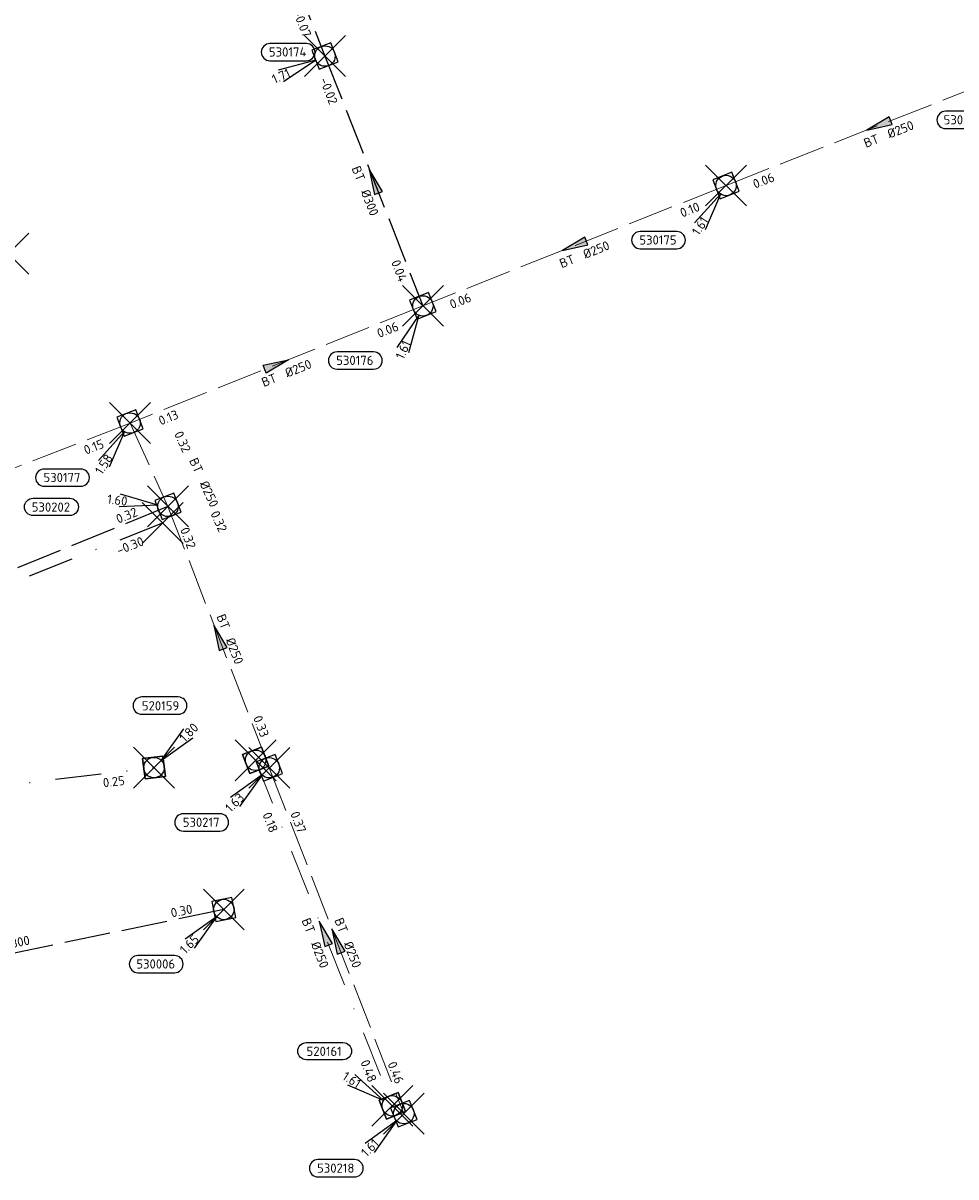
# Model space of a CAD drawing. Header units: metres. Extents: x 153343 to 157271, y 461673 to 467005.
# Tile 65 of 191: x 154874 to 155011, y 464406 to 464575. Entities that reach past the tile are written whole.
import ezdxf
from ezdxf.enums import TextEntityAlignment as Align

# ---------------------------------------------------------------- set-up
doc = ezdxf.new("R2010")
doc.units = ezdxf.units.M
doc.header["$LTSCALE"] = 0.75
doc.header["$PDMODE"] = 3
doc.header["$PDSIZE"] = 3
doc.linetypes.add('RI-HWA_BETON', pattern=[11.4, 9, -2.4])
doc.linetypes.add('RI-VWA_BETON', pattern=[19, 9, -5, 0, -5])
doc.layers.get('0').update_dxf_attribs({"lineweight": 25})
doc.layers.get('defpoints').update_dxf_attribs({"lineweight": 25})
for name, color, linetype in [('B-OI-RI-HWA_PUTNUMMER-S @ 0.75', 151, 'Continuous'), ('B-OI-RI-HWA_TRANSPORTLEIDING_BETON_300-G', 151, 'RI-HWA_BETON'), ('B-OI-RI-VWA_PUTNUMMER-S @ 0.75', 33, 'Continuous'), ('B-OI-RI-VWA_TRANSPORTLEIDING_BETON_300-G', 33, 'RI-VWA_BETON')]:
    doc.layers.add(name, color=color, linetype=linetype)
for name, color, linetype, lineweight in [('B-OI-RI-HWA_RIOOLPUT_INSPECTIEPUT-S', 151, 'Continuous', 25), ('B-OI-RI-HWA_STROOMRICHTING-S @ 0.75', 151, 'Continuous', 25), ('B-OI-RI-HWA_TRANSPORTLEIDING_BETON_250-G', 151, 'RI-HWA_BETON', 18), ('B-OI-RI-VWA_RIOOLPUT_INSPECTIEPUT_BETON-S', 33, 'Continuous', 25), ('B-OI-RI-VWA_STROOMRICHTING-S @ 0.75', 33, 'Continuous', 25), ('B-OI-RI-VWA_TRANSPORTLEIDING_BETON_250-G', 33, 'RI-VWA_BETON', 18)]:
    doc.layers.add(name, color=color, linetype=linetype, lineweight=lineweight)
doc.layers.add('inspectieput', color=7, linetype='Continuous', plot=False)
doc.styles.add('NLCS-ISO', font='isocpeur.ttf')

# ---------------------------------------------------------------- blocks, each defined once
blk = doc.blocks.new('*U1511')
at = {"ltscale": 0.1}
blk.add_hatch(color=256, dxfattribs=at).paths.add_polyline_path([(-2.5, 0), (2.5, -0.83), (2.5, 0.83)])
at = {"ltscale": 0.1, "flags": 128}
blk.add_lwpolyline([(-2.5, 0), (2.5, -0.83), (2.5, 0.83)], close=True, dxfattribs=at)
at = {"ltscale": 0.1, "style": 'NLCS-ISO'}
for tag, p in [('BOBL', (-22.22, 0)), ('MAT', (-1, 0.5))]:
    blk.add_attdef(tag, text='', height=1.8, dxfattribs=at).set_placement(p, align=Align.BOTTOM_RIGHT)
for tag, p in [('DIA', (1, 0.5)), ('BOBR', (26.05, -0.01))]:
    blk.add_attdef(tag, text='', height=1.8, dxfattribs=at).set_placement(p, align=Align.BOTTOM_LEFT)
at = {"layer": 'defpoints', "ltscale": 0.1, "style": 'NLCS-ISO', "flags": 1}
blk.add_attdef('JVA', text='', height=1.8, dxfattribs=at).set_placement((0, -1), align=Align.TOP_CENTER)
blk = doc.blocks.new('*U1491')
at = {"ltscale": 0.1}
blk.add_hatch(color=256, dxfattribs=at).paths.add_polyline_path([(-2.5, 0), (2.5, -0.83), (2.5, 0.83)])
at = {"ltscale": 0.1, "flags": 128}
blk.add_lwpolyline([(-2.5, 0), (2.5, -0.83), (2.5, 0.83)], close=True, dxfattribs=at)
at = {"ltscale": 0.1, "style": 'NLCS-ISO'}
for tag, p in [('BOBL', (-18.11, 0)), ('MAT', (-1, 0.5))]:
    blk.add_attdef(tag, text='', height=1.8, dxfattribs=at).set_placement(p, align=Align.BOTTOM_RIGHT)
for tag, p in [('DIA', (1, 0.5)), ('BOBR', (17.16, 0))]:
    blk.add_attdef(tag, text='', height=1.8, dxfattribs=at).set_placement(p, align=Align.BOTTOM_LEFT)
at = {"layer": 'defpoints', "ltscale": 0.1, "style": 'NLCS-ISO', "flags": 1}
blk.add_attdef('JVA', text='', height=1.8, dxfattribs=at).set_placement((0, -1), align=Align.TOP_CENTER)
blk = doc.blocks.new('*U1482')
at = {"ltscale": 0.1}
blk.add_hatch(color=256, dxfattribs=at).paths.add_polyline_path([(-2.5, 0), (2.5, -0.83), (2.5, 0.83)])
at = {"ltscale": 0.1, "flags": 128}
blk.add_lwpolyline([(-2.5, 0), (2.5, -0.83), (2.5, 0.83)], close=True, dxfattribs=at)
at = {"ltscale": 0.1, "style": 'NLCS-ISO'}
for tag, p in [('BOBL', (-36.2, 0)), ('MAT', (-1, 0.5))]:
    blk.add_attdef(tag, text='', height=1.8, dxfattribs=at).set_placement(p, align=Align.BOTTOM_RIGHT)
for tag, p in [('DIA', (1, 0.5)), ('BOBR', (35.26, -0.02))]:
    blk.add_attdef(tag, text='', height=1.8, dxfattribs=at).set_placement(p, align=Align.BOTTOM_LEFT)
at = {"layer": 'defpoints', "ltscale": 0.1, "style": 'NLCS-ISO', "flags": 1}
blk.add_attdef('JVA', text='', height=1.8, dxfattribs=at).set_placement((0, -1), align=Align.TOP_CENTER)
blk = doc.blocks.new('*U1459')
at = {"ltscale": 0.1}
blk.add_hatch(color=256, dxfattribs=at).paths.add_polyline_path([(2.5, 0), (-2.5, -0.83), (-2.5, 0.83)])
at = {"ltscale": 0.1, "flags": 128}
blk.add_lwpolyline([(2.5, 0), (-2.5, -0.83), (-2.5, 0.83)], close=True, dxfattribs=at)
at = {"ltscale": 0.1, "style": 'NLCS-ISO'}
for tag, p in [('BOBL', (-26.32, -3.24)), ('MAT', (-1, -3.74))]:
    blk.add_attdef(tag, text='', height=1.8, dxfattribs=at).set_placement(p, align=Align.BOTTOM_RIGHT)
for tag, p in [('DIA', (1, -3.74)), ('BOBR', (25.37, -3.23))]:
    blk.add_attdef(tag, text='', height=1.8, dxfattribs=at).set_placement(p, align=Align.BOTTOM_LEFT)
at = {"layer": 'defpoints', "ltscale": 0.1, "style": 'NLCS-ISO', "flags": 1}
blk.add_attdef('JVA', text='', height=1.8, dxfattribs=at).set_placement((0, -1), align=Align.TOP_CENTER)
blk = doc.blocks.new('*U35')
at = {"ltscale": 0.1, "style": 'NLCS-ISO'}
for tag, p in [('BOBL', (-5.66, 0)), ('MAT', (-1, 0.5))]:
    blk.add_attdef(tag, text='', height=1.8, dxfattribs=at).set_placement(p, align=Align.BOTTOM_RIGHT)
for tag, p in [('DIA', (1, 0.5)), ('BOBR', (7.22, 0))]:
    blk.add_attdef(tag, text='', height=1.8, dxfattribs=at).set_placement(p, align=Align.BOTTOM_LEFT)
at = {"layer": 'defpoints', "ltscale": 0.1, "style": 'NLCS-ISO', "flags": 1}
blk.add_attdef('JVA', text='', height=1.8, dxfattribs=at).set_placement((0, -1), align=Align.TOP_CENTER)
blk = doc.blocks.new('*U1462')
at = {"ltscale": 0.1}
blk.add_hatch(color=256, dxfattribs=at).paths.add_polyline_path([(2.5, 0), (-2.5, -0.83), (-2.5, 0.83)])
at = {"ltscale": 0.1, "flags": 128}
blk.add_lwpolyline([(2.5, 0), (-2.5, -0.83), (-2.5, 0.83)], close=True, dxfattribs=at)
at = {"ltscale": 0.1, "style": 'NLCS-ISO'}
for tag, p in [('BOBL', (-21.54, -3.24)), ('MAT', (-1, -3.74))]:
    blk.add_attdef(tag, text='', height=1.8, dxfattribs=at).set_placement(p, align=Align.BOTTOM_RIGHT)
for tag, p in [('DIA', (1, -3.74)), ('BOBR', (20.59, -3.23))]:
    blk.add_attdef(tag, text='', height=1.8, dxfattribs=at).set_placement(p, align=Align.BOTTOM_LEFT)
at = {"layer": 'defpoints', "ltscale": 0.1, "style": 'NLCS-ISO', "flags": 1}
blk.add_attdef('JVA', text='', height=1.8, dxfattribs=at).set_placement((0, -1), align=Align.TOP_CENTER)
blk = doc.blocks.new('*U1460')
at = {"ltscale": 0.1}
blk.add_hatch(color=256, dxfattribs=at).paths.add_polyline_path([(-2.5, 0), (2.5, -0.83), (2.5, 0.83)])
at = {"ltscale": 0.1, "flags": 128}
blk.add_lwpolyline([(-2.5, 0), (2.5, -0.83), (2.5, 0.83)], close=True, dxfattribs=at)
at = {"ltscale": 0.1, "style": 'NLCS-ISO'}
for tag, p in [('BOBL', (-22.78, -3.24)), ('MAT', (-1, -3.74))]:
    blk.add_attdef(tag, text='', height=1.8, dxfattribs=at).set_placement(p, align=Align.BOTTOM_RIGHT)
for tag, p in [('DIA', (1, -3.74)), ('BOBR', (21.84, -3.23))]:
    blk.add_attdef(tag, text='', height=1.8, dxfattribs=at).set_placement(p, align=Align.BOTTOM_LEFT)
at = {"layer": 'defpoints', "ltscale": 0.1, "style": 'NLCS-ISO', "flags": 1}
blk.add_attdef('JVA', text='', height=1.8, dxfattribs=at).set_placement((0, -1), align=Align.TOP_CENTER)
blk = doc.blocks.new('*U1461')
at = {"ltscale": 0.1}
blk.add_hatch(color=256, dxfattribs=at).paths.add_polyline_path([(-2.5, 0), (2.5, -0.83), (2.5, 0.83)])
at = {"ltscale": 0.1, "flags": 128}
blk.add_lwpolyline([(-2.5, 0), (2.5, -0.83), (2.5, 0.83)], close=True, dxfattribs=at)
at = {"ltscale": 0.1, "style": 'NLCS-ISO'}
for tag, p in [('BOBL', (-22.59, -3.24)), ('MAT', (-1, -3.74))]:
    blk.add_attdef(tag, text='', height=1.8, dxfattribs=at).set_placement(p, align=Align.BOTTOM_RIGHT)
for tag, p in [('DIA', (1, -3.74)), ('BOBR', (21.64, -3.23))]:
    blk.add_attdef(tag, text='', height=1.8, dxfattribs=at).set_placement(p, align=Align.BOTTOM_LEFT)
at = {"layer": 'defpoints', "ltscale": 0.1, "style": 'NLCS-ISO', "flags": 1}
blk.add_attdef('JVA', text='', height=1.8, dxfattribs=at).set_placement((0, -1), align=Align.TOP_CENTER)
blk = doc.blocks.new('*U1456')
at = {"ltscale": 0.1}
blk.add_hatch(color=256, dxfattribs=at).paths.add_polyline_path([(-2.5, 0), (2.5, -0.83), (2.5, 0.83)])
at = {"ltscale": 0.1, "flags": 128}
blk.add_lwpolyline([(-2.5, 0), (2.5, -0.83), (2.5, 0.83)], close=True, dxfattribs=at)
at = {"ltscale": 0.1, "style": 'NLCS-ISO'}
for tag, p in [('BOBL', (-16.93, -3.24)), ('MAT', (-1, -3.74))]:
    blk.add_attdef(tag, text='', height=1.8, dxfattribs=at).set_placement(p, align=Align.BOTTOM_RIGHT)
for tag, p in [('DIA', (1, -3.74)), ('BOBR', (15.99, -3.24))]:
    blk.add_attdef(tag, text='', height=1.8, dxfattribs=at).set_placement(p, align=Align.BOTTOM_LEFT)
at = {"layer": 'defpoints', "ltscale": 0.1, "style": 'NLCS-ISO', "flags": 1}
blk.add_attdef('JVA', text='', height=1.8, dxfattribs=at).set_placement((0, -1), align=Align.TOP_CENTER)
blk = doc.blocks.new('*U1457')
at = {"ltscale": 0.1}
blk.add_hatch(color=256, dxfattribs=at).paths.add_polyline_path([(-2.5, 0), (2.5, -0.83), (2.5, 0.83)])
at = {"ltscale": 0.1, "flags": 128}
blk.add_lwpolyline([(-2.5, 0), (2.5, -0.83), (2.5, 0.83)], close=True, dxfattribs=at)
at = {"ltscale": 0.1, "style": 'NLCS-ISO'}
for tag, p in [('BOBL', (-16.09, -3.24)), ('MAT', (-1, -3.74))]:
    blk.add_attdef(tag, text='', height=1.8, dxfattribs=at).set_placement(p, align=Align.BOTTOM_RIGHT)
for tag, p in [('DIA', (1, -3.74)), ('BOBR', (15.14, -3.24))]:
    blk.add_attdef(tag, text='', height=1.8, dxfattribs=at).set_placement(p, align=Align.BOTTOM_LEFT)
at = {"layer": 'defpoints', "ltscale": 0.1, "style": 'NLCS-ISO', "flags": 1}
blk.add_attdef('JVA', text='', height=1.8, dxfattribs=at).set_placement((0, -1), align=Align.TOP_CENTER)
blk = doc.blocks.new('*U1351')
at = {"ltscale": 0.1}
blk.add_hatch(color=256, dxfattribs=at).paths.add_polyline_path([(-2.5, 0), (2.5, -0.83), (2.5, 0.83)])
at = {"ltscale": 0.1, "flags": 128}
blk.add_lwpolyline([(-2.5, 0), (2.5, -0.83), (2.5, 0.83)], close=True, dxfattribs=at)
at = {"ltscale": 0.1, "style": 'NLCS-ISO'}
for tag, p in [('BOBL', (-35.39, 0)), ('MAT', (-1, 0.5))]:
    blk.add_attdef(tag, text='', height=1.8, dxfattribs=at).set_placement(p, align=Align.BOTTOM_RIGHT)
for tag, p in [('DIA', (1, 0.5)), ('BOBR', (34.44, -0.02))]:
    blk.add_attdef(tag, text='', height=1.8, dxfattribs=at).set_placement(p, align=Align.BOTTOM_LEFT)
at = {"layer": 'defpoints', "ltscale": 0.1, "style": 'NLCS-ISO', "flags": 1}
blk.add_attdef('JVA', text='', height=1.8, dxfattribs=at).set_placement((0, -1), align=Align.TOP_CENTER)
blk = doc.blocks.new('*U1288')
at = {"ltscale": 0.1}
blk.add_hatch(color=256, dxfattribs=at).paths.add_polyline_path([(-2.5, 0), (2.5, -0.83), (2.5, 0.83)])
at = {"ltscale": 0.1, "flags": 128}
blk.add_lwpolyline([(-2.5, 0), (2.5, -0.83), (2.5, 0.83)], close=True, dxfattribs=at)
at = {"ltscale": 0.1, "style": 'NLCS-ISO'}
for tag, p in [('BOBL', (-22.01, -3.24)), ('MAT', (-1, -3.74))]:
    blk.add_attdef(tag, text='', height=1.8, dxfattribs=at).set_placement(p, align=Align.BOTTOM_RIGHT)
for tag, p in [('DIA', (1, -3.74)), ('BOBR', (26.09, -3.23))]:
    blk.add_attdef(tag, text='', height=1.8, dxfattribs=at).set_placement(p, align=Align.BOTTOM_LEFT)
at = {"layer": 'defpoints', "ltscale": 0.1, "style": 'NLCS-ISO', "flags": 1}
blk.add_attdef('JVA', text='', height=1.8, dxfattribs=at).set_placement((0, -1), align=Align.TOP_CENTER)
blk = doc.blocks.new('*U1289')
at = {"ltscale": 0.1}
blk.add_hatch(color=256, dxfattribs=at).paths.add_polyline_path([(-2.5, 0), (2.5, -0.83), (2.5, 0.83)])
at = {"ltscale": 0.1, "flags": 128}
blk.add_lwpolyline([(-2.5, 0), (2.5, -0.83), (2.5, 0.83)], close=True, dxfattribs=at)
at = {"ltscale": 0.1, "style": 'NLCS-ISO'}
for tag, p in [('BOBL', (-29.08, -3.24)), ('MAT', (-1, -3.74))]:
    blk.add_attdef(tag, text='', height=1.8, dxfattribs=at).set_placement(p, align=Align.BOTTOM_RIGHT)
for tag, p in [('DIA', (1, -3.74)), ('BOBR', (28.13, -3.23))]:
    blk.add_attdef(tag, text='', height=1.8, dxfattribs=at).set_placement(p, align=Align.BOTTOM_LEFT)
at = {"layer": 'defpoints', "ltscale": 0.1, "style": 'NLCS-ISO', "flags": 1}
blk.add_attdef('JVA', text='', height=1.8, dxfattribs=at).set_placement((0, -1), align=Align.TOP_CENTER)
blk = doc.blocks.new('*U1285')
at = {"ltscale": 0.1}
blk.add_hatch(color=256, dxfattribs=at).paths.add_polyline_path([(2.5, 0), (-2.5, -0.83), (-2.5, 0.83)])
at = {"ltscale": 0.1, "flags": 128}
blk.add_lwpolyline([(2.5, 0), (-2.5, -0.83), (-2.5, 0.83)], close=True, dxfattribs=at)
at = {"ltscale": 0.1, "style": 'NLCS-ISO'}
for tag, p in [('BOBL', (-34.22, -3.24)), ('MAT', (-1, -3.74))]:
    blk.add_attdef(tag, text='', height=1.8, dxfattribs=at).set_placement(p, align=Align.BOTTOM_RIGHT)
for tag, p in [('DIA', (1, -3.74)), ('BOBR', (33.28, -3.22))]:
    blk.add_attdef(tag, text='', height=1.8, dxfattribs=at).set_placement(p, align=Align.BOTTOM_LEFT)
at = {"layer": 'defpoints', "ltscale": 0.1, "style": 'NLCS-ISO', "flags": 1}
blk.add_attdef('JVA', text='', height=1.8, dxfattribs=at).set_placement((0, -1), align=Align.TOP_CENTER)
blk = doc.blocks.new('B-SRI-PUT_HWA-SO')
at = {"lineweight": -3, "flags": 128}
blk.add_lwpolyline([(-2, -2), (2, -2), (2, 2), (-2, 2)], close=True, dxfattribs=at)
at = {"lineweight": -3}
blk.add_circle((0, 0), 2, dxfattribs=at)
blk = doc.blocks.new('*U241')
for q in [(-7.6, -5.83), (-5.83, -7.6)]:
    blk.add_line((-1.41, -1.41), q)
blk.add_lwpolyline([(-16.81, -12.39), (-9.65, -12.39, 1), (-9.65, -9.01), (-16.81, -9.01, 1)], format="xyb", close=True)
at = {"ltscale": 0.1, "style": 'NLCS-ISO'}
blk.add_attdef('PUTHGT', text='', height=1.8, rotation=45, dxfattribs=at).set_placement((-8.44, -8.48), align=Align.MIDDLE_LEFT)
blk.add_attdef('PUTNR', text='', height=1.8, dxfattribs=at).set_placement((-13.33, -8.87), align=Align.MIDDLE_CENTER)
blk = doc.blocks.new('*U811')
for q in [(-9.28, 2.37), (-9.58, -0.11)]:
    blk.add_line((-1.99, 0.24), q)
blk.add_lwpolyline([(-26.4, 1.59), (-19.24, 1.59, -1), (-19.24, -1.8), (-26.4, -1.8, -1)], format="xyb", close=True)
at = {"ltscale": 0.1, "style": 'NLCS-ISO'}
blk.add_attdef('PUTHGT', text='', height=1.8, rotation=353.1588, dxfattribs=at).set_placement((-11.88, 1.45), align=Align.MIDDLE_LEFT)
blk.add_attdef('PUTNR', text='', height=1.8, dxfattribs=at).set_placement((-22.92, -0.14), align=Align.MIDDLE_CENTER)
blk = doc.blocks.new('*U812')
for q in [(-6.18, -7.32), (-4.08, -8.67)]:
    blk.add_line((-1.08, -1.68), q)
blk.add_lwpolyline([(-16.81, -12.39), (-9.65, -12.39, 1), (-9.65, -9.01), (-16.81, -9.01, 1)], format="xyb", close=True)
at = {"ltscale": 0.1, "style": 'NLCS-ISO'}
blk.add_attdef('PUTHGT', text='', height=1.8, rotation=57.3344, dxfattribs=at).set_placement((-6.44, -10.09), align=Align.MIDDLE_LEFT)
blk.add_attdef('PUTNR', text='', height=1.8, dxfattribs=at).set_placement((-13.33, -8.87), align=Align.MIDDLE_CENTER)
blk = doc.blocks.new('*U813')
for q in [(-4.78, -8.3), (-2.47, -9.26)]:
    blk.add_line((-0.76, -1.85), q)
blk.add_lwpolyline([(-16.81, -12.39), (-9.65, -12.39, 1), (-9.65, -9.01), (-16.81, -9.01, 1)], format="xyb", close=True)
at = {"ltscale": 0.1, "style": 'NLCS-ISO'}
blk.add_attdef('PUTHGT', text='', height=1.8, rotation=67.558, dxfattribs=at).set_placement((-4.54, -11.07), align=Align.MIDDLE_LEFT)
blk.add_attdef('PUTNR', text='', height=1.8, dxfattribs=at).set_placement((-13.33, -8.87), align=Align.MIDDLE_CENTER)
blk = doc.blocks.new('*U799')
for q in [(-6.2, -7.3), (-4.1, -8.66)]:
    blk.add_line((-1.09, -1.68), q)
blk.add_lwpolyline([(-16.81, -12.39), (-9.65, -12.39, 1), (-9.65, -9.01), (-16.81, -9.01, 1)], format="xyb", close=True)
at = {"ltscale": 0.1, "style": 'NLCS-ISO'}
blk.add_attdef('PUTHGT', text='', height=1.8, rotation=57.1388, dxfattribs=at).set_placement((-6.47, -10.07), align=Align.MIDDLE_LEFT)
blk.add_attdef('PUTNR', text='', height=1.8, dxfattribs=at).set_placement((-13.33, -8.87), align=Align.MIDDLE_CENTER)
blk = doc.blocks.new('*U800')
for q in [(-5.08, -8.13), (-2.8, -9.16)]:
    blk.add_line((-0.83, -1.82), q)
blk.add_lwpolyline([(-16.81, -12.39), (-9.65, -12.39, 1), (-9.65, -9.01), (-16.81, -9.01, 1)], format="xyb", close=True)
at = {"ltscale": 0.1, "style": 'NLCS-ISO'}
blk.add_attdef('PUTHGT', text='', height=1.8, rotation=65.4996, dxfattribs=at).set_placement((-4.94, -10.9), align=Align.MIDDLE_LEFT)
blk.add_attdef('PUTNR', text='', height=1.8, dxfattribs=at).set_placement((-13.33, -8.87), align=Align.MIDDLE_CENTER)
blk = doc.blocks.new('*U801')
for q in [(-9.17, -2.77), (-8.15, -5.05)]:
    blk.add_line((-1.82, -0.82), q)
blk.add_lwpolyline([(-10.79, -0.93), (-3.63, -0.93, 1), (-3.63, 2.45), (-10.79, 2.45, 1)], format="xyb", close=True)
at = {"ltscale": 0.1, "style": 'NLCS-ISO'}
blk.add_attdef('PUTNR', text='', height=1.8, dxfattribs=at).set_placement((-7.31, 2.59), align=Align.MIDDLE_CENTER)
blk.add_attdef('PUTHGT', text='', height=1.8, rotation=24.2782, dxfattribs=at).set_placement((-10.9, -4.95), align=Align.MIDDLE_LEFT)
blk = doc.blocks.new('*U688')
for q in [(-7.34, 6.16), (-8.68, 4.05)]:
    blk.add_line((-1.69, 1.07), q)
blk.add_lwpolyline([(-16.81, 12.39), (-9.65, 12.39, -1), (-9.65, 9.01), (-16.81, 9.01, -1)], format="xyb", close=True)
at = {"ltscale": 0.1, "style": 'NLCS-ISO'}
blk.add_attdef('PUTNR', text='', height=1.8, dxfattribs=at).set_placement((-13.33, 10.67), align=Align.MIDDLE_CENTER)
blk.add_attdef('PUTHGT', text='', height=1.8, rotation=327.5011, dxfattribs=at).set_placement((-10.08, 6.45), align=Align.MIDDLE_LEFT)
blk = doc.blocks.new('*U689')
for q in [(5.83, 7.6), (7.6, 5.83)]:
    blk.add_line((1.41, 1.41), q)
blk.add_lwpolyline([(4.75, 13.82), (-2.4, 13.82, 1), (-2.4, 10.44), (4.75, 10.44, 1)], format="xyb", close=True)
at = {"ltscale": 0.1, "style": 'NLCS-ISO'}
blk.add_attdef('PUTNR', text='', height=1.8, dxfattribs=at).set_placement((1.28, 12.1), align=Align.MIDDLE_CENTER)
blk.add_attdef('PUTHGT', text='', height=1.8, rotation=45, dxfattribs=at).set_placement((5.39, 5.43), align=Align.MIDDLE_LEFT)
blk = doc.blocks.new('B-SRI-PUT_VWA-SO')
at = {"flags": 128}
blk.add_lwpolyline([(-2, 2), (2, 2), (2, -2), (-2, -2)], close=True, dxfattribs=at)
at = {"lineweight": -3, "flags": 128}
blk.add_lwpolyline([(2, -2), (2, 2), (-2, 2), (-2, -2)], close=True, dxfattribs=at)
at = {"lineweight": -3}
blk.add_circle((0, 0), 2, dxfattribs=at)

msp = doc.modelspace()

# ---------------------------------------------------------------- linework, layer by layer
at = {"layer": 'B-OI-RI-HWA_TRANSPORTLEIDING_BETON_250-G', "transparency": 33554610}
for p, q in [((154977.09, 464551.53), (155021.92, 464569.18)), ((154977.09, 464551.53), (154932.58, 464533.85)), ((154932.58, 464533.85), (154889.58, 464516.65)), ((154889.58, 464516.65), (154839.73, 464497.27)), ((154889.58, 464516.65), (154895.15, 464504.41)), ((154895.15, 464504.41), (154910.02, 464466.02)), ((154910.02, 464466.02), (154929.78, 464415.23))]:
    msp.add_line(p, q, dxfattribs=at)
at = {"layer": 'B-OI-RI-HWA_TRANSPORTLEIDING_BETON_300-G', "transparency": 33554610}
for p, q in [((154904.14, 464605.99), (154918.2, 464570.54)), ((154918.2, 464570.54), (154932.58, 464533.85)), ((154895.15, 464504.41), (154831.92, 464478.55)), ((154903.35, 464445.21), (154837.67, 464431.52))]:
    msp.add_line(p, q, dxfattribs=at)
at = {"layer": 'B-OI-RI-VWA_TRANSPORTLEIDING_BETON_250-G', "transparency": 33554610}
msp.add_line((154908.02, 464467.12), (154928.08, 464416.38), dxfattribs=at)
at = {"layer": 'B-OI-RI-VWA_TRANSPORTLEIDING_BETON_300-G', "transparency": 33554610}
for p, q in [((154894.36, 464501.96), (154833.64, 464477.82)), ((154835.88, 464459.23), (154893.1, 464466.05))]:
    msp.add_line(p, q, dxfattribs=at)
at = {"layer": 'inspectieput', "color": 0, "transparency": 33554610}
for p in [(154918.2, 464570.54), (154977.09, 464551.53), (154871.73, 464541.53), (154932.58, 464533.85), (154889.58, 464516.65), (154895.15, 464504.41), (154894.36, 464501.96), (154908.02, 464467.12), (154893.1, 464466.05), (154910.02, 464466.02), (154903.35, 464445.21), (154928.08, 464416.38), (154929.78, 464415.23)]:
    msp.add_point(p, dxfattribs=at)

# ---------------------------------------------------------------- block references
at = {"layer": 'B-OI-RI-HWA_PUTNUMMER-S @ 0.75', "color": 0, "transparency": 33554610}
ref = msp.add_blockref('*U801', (154918.2, 464570.54), dxfattribs=dict(at, xscale=0.75, yscale=0.75, zscale=0.75))
ref.add_attrib('PUTNR', '530174', dxfattribs={"layer": '0', "ltscale": 0.1, "height": 1.35, "style": 'NLCS-ISO'}).set_placement((154912.72, 464571.14), align=Align.MIDDLE_CENTER)
ref.add_attrib('PUTHGT', '1.71', dxfattribs={"layer": '0', "ltscale": 0.1, "height": 1.35, "rotation": 24.2782, "style": 'NLCS-ISO'}).set_placement((154910.52, 464567.05), align=Align.MIDDLE_LEFT)
ref = msp.add_blockref('*U813', (155021.92, 464569.18), dxfattribs=dict(at, xscale=0.75, yscale=0.75, zscale=0.75))
ref.add_attrib('PUTNR', '530334', dxfattribs={"layer": '0', "ltscale": 0.1, "height": 1.35, "style": 'NLCS-ISO'}).set_placement((155011.92, 464561.18), align=Align.MIDDLE_CENTER)
ref.add_attrib('PUTHGT', '1.66', dxfattribs={"layer": '0', "ltscale": 0.1, "height": 1.35, "rotation": 67.558, "style": 'NLCS-ISO'}).set_placement((155018.62, 464561.13), align=Align.MIDDLE_LEFT)
ref = msp.add_blockref('*U799', (154977.09, 464551.53), dxfattribs=dict(at, xscale=0.75, yscale=0.75, zscale=0.75))
ref.add_attrib('PUTNR', '530175', dxfattribs={"layer": '0', "ltscale": 0.1, "height": 1.35, "style": 'NLCS-ISO'}).set_placement((154967.09, 464543.53), align=Align.MIDDLE_CENTER)
ref.add_attrib('PUTHGT', '1.61', dxfattribs={"layer": '0', "ltscale": 0.1, "height": 1.35, "rotation": 57.1388, "style": 'NLCS-ISO'}).set_placement((154972.53, 464544.43), align=Align.MIDDLE_LEFT)
ref = msp.add_blockref('*U800', (154932.58, 464533.85), dxfattribs=dict(at, xscale=0.75, yscale=0.75, zscale=0.75))
ref.add_attrib('PUTNR', '530176', dxfattribs={"layer": '0', "ltscale": 0.1, "height": 1.35, "style": 'NLCS-ISO'}).set_placement((154922.58, 464525.85), align=Align.MIDDLE_CENTER)
ref.add_attrib('PUTHGT', '1.61', dxfattribs={"layer": '0', "ltscale": 0.1, "height": 1.35, "rotation": 65.4996, "style": 'NLCS-ISO'}).set_placement((154929.1, 464526.16), align=Align.MIDDLE_LEFT)
ref = msp.add_blockref('*U812', (154889.58, 464516.65), dxfattribs=dict(at, xscale=0.75, yscale=0.75, zscale=0.75))
ref.add_attrib('PUTNR', '530177', dxfattribs={"layer": '0', "ltscale": 0.1, "height": 1.35, "style": 'NLCS-ISO'}).set_placement((154879.58, 464508.65), align=Align.MIDDLE_CENTER)
ref.add_attrib('PUTHGT', '1.58', dxfattribs={"layer": '0', "ltscale": 0.1, "height": 1.35, "rotation": 57.3344, "style": 'NLCS-ISO'}).set_placement((154884.9, 464509.31), align=Align.MIDDLE_LEFT)
at = {"layer": 'B-OI-RI-HWA_PUTNUMMER-S @ 0.75', "color": 0, "transparency": 33554610, "xscale": 0.75, "yscale": 0.75, "zscale": 0.75}
msp.add_blockref('*U811', (154895.15, 464504.41), dxfattribs=at).add_auto_attribs({'PUTNR': '530202', 'PUTHGT': '1.60'})
at = {"layer": 'B-OI-RI-HWA_PUTNUMMER-S @ 0.75', "color": 0, "transparency": 33554610}
ref = msp.add_blockref('*U241', (154910.02, 464466.02), dxfattribs=dict(at, xscale=0.75, yscale=0.75, zscale=0.75))
ref.add_attrib('PUTNR', '530217', dxfattribs={"layer": '0', "ltscale": 0.1, "height": 1.35, "style": 'NLCS-ISO'}).set_placement((154900.02, 464458.02), align=Align.MIDDLE_CENTER)
ref.add_attrib('PUTHGT', '1.63', dxfattribs={"layer": '0', "ltscale": 0.1, "height": 1.35, "rotation": 45, "style": 'NLCS-ISO'}).set_placement((154903.88, 464459.85), align=Align.MIDDLE_LEFT)
ref = msp.add_blockref('*U241', (154903.35, 464445.21), dxfattribs=dict(at, xscale=0.75, yscale=0.75, zscale=0.75))
ref.add_attrib('PUTNR', '530006', dxfattribs={"layer": '0', "ltscale": 0.1, "height": 1.35, "style": 'NLCS-ISO'}).set_placement((154893.35, 464437.21), align=Align.MIDDLE_CENTER)
ref.add_attrib('PUTHGT', '1.65', dxfattribs={"layer": '0', "ltscale": 0.1, "height": 1.35, "rotation": 45, "style": 'NLCS-ISO'}).set_placement((154897.21, 464439.04), align=Align.MIDDLE_LEFT)
ref = msp.add_blockref('*U241', (154929.78, 464415.23), dxfattribs=dict(at, xscale=0.75, yscale=0.75, zscale=0.75))
ref.add_attrib('PUTNR', '530218', dxfattribs={"layer": '0', "ltscale": 0.1, "height": 1.35, "style": 'NLCS-ISO'}).set_placement((154919.78, 464407.23), align=Align.MIDDLE_CENTER)
ref.add_attrib('PUTHGT', '1.61', dxfattribs={"layer": '0', "ltscale": 0.1, "height": 1.35, "rotation": 45, "style": 'NLCS-ISO'}).set_placement((154923.83, 464409.25), align=Align.MIDDLE_LEFT)
at = {"layer": 'B-OI-RI-HWA_RIOOLPUT_INSPECTIEPUT-S', "transparency": 33554610}
for p, xscale, yscale, zscale, rotation in [((154918.2, 464570.54), 0.75, 0.75, 0.75, 291.4018223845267), ((154977.09, 464551.53), 0.75, 0.75, 0.75, 21.49003444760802), ((154932.58, 464533.85), 0.75, 0.75, 0.75, 201.8014094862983), ((154889.58, 464516.65), 0.750000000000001, 0.750000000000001, 0.750000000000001, 201.2444040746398), ((154895.15, 464504.41), 0.7499999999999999, 0.7499999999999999, 0.7499999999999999, 291.1734011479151), ((154910.02, 464466.02), 0.7499999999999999, 0.7499999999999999, 0.7499999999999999, 291.2586708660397), ((154903.35, 464445.21), 0.75, 0.75, 0.75, 191.7738625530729), ((154929.78, 464415.23), 0.750000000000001, 0.750000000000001, 0.750000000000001, 111.2586708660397)]:
    msp.add_blockref('B-SRI-PUT_HWA-SO', p, dxfattribs=dict(at, xscale=xscale, yscale=yscale, zscale=zscale, rotation=rotation))
at = {"layer": 'B-OI-RI-HWA_STROOMRICHTING-S @ 0.75', "color": 0, "transparency": 33554610}
for name, p, xscale, yscale, zscale, rotation, values in [('*U1457', (154911.17, 464588.27), 0.75, 0.75, 0.75, 291.634017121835, {'MAT': 'BT', 'DIA': '%%c300', 'BOBL': '-0.10', 'BOBR': '-0.07'}), ('*U1456', (154925.39, 464552.19), 0.75, 0.75, 0.75, 291.4018223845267, {'MAT': 'BT', 'DIA': '%%c300', 'BOBL': '-0.02', 'BOBR': '0.04'}), ('*U1460', (154999.51, 464560.36), 0.75, 0.75, 0.75, 21.49003444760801, {'MAT': 'BT', 'DIA': '%%c250', 'BOBL': '0.06', 'BOBR': '0.11'}), ('*U1461', (154954.83, 464542.69), 0.75, 0.75, 0.75, 21.66367417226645, {'MAT': 'BT', 'DIA': '%%c250', 'BOBL': '0.06', 'BOBR': '0.10'}), ('*U1462', (154911.08, 464525.25), 0.75, 0.75, 0.75, 21.8014094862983, {'MAT': 'BT', 'DIA': '%%c250', 'BOBL': '0.13', 'BOBR': '0.06'}), ('*U35', (154898.73, 464508.13), 0.7499999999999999, 0.7499999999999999, 0.7499999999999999, 294.4686375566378, {'MAT': 'BT', 'DIA': '%%c250', 'BOBL': '0.32', 'BOBR': '0.32'}), ('*U1459', (154864.65, 464506.96), 0.75, 0.75, 0.75, 21.24440407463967, {'MAT': 'BT', 'DIA': '%%c250', 'BOBL': '0.23', 'BOBR': '0.15'}), ('*U1482', (154863.54, 464491.48), 0.75, 0.75, 0.75, 22.24373090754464, {'MAT': 'BT', 'DIA': '%%c300', 'BOBL': '0.30', 'BOBR': '0.32'}), ('*U1491', (154902.58, 464485.22), 0.75, 0.75, 0.75, 291.1734011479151, {'MAT': 'BT', 'DIA': '%%c250', 'BOBL': '0.32', 'BOBR': '0.33'}), ('*U1511', (154919.9, 464440.62), 0.75, 0.75, 0.75, 291.2586708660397, {'MAT': 'BT', 'DIA': '%%c250', 'BOBL': '0.37', 'BOBR': '0.46'}), ('*U1351', (154870.51, 464438.36), 0.75, 0.75, 0.75, 11.77386255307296, {'MAT': 'BT', 'DIA': '%%c300', 'BOBL': '0.22', 'BOBR': '0.30'})]:
    msp.add_blockref(name, p, dxfattribs=dict(at, xscale=xscale, yscale=yscale, zscale=zscale, rotation=rotation)).add_auto_attribs(values)
at = {"layer": 'B-OI-RI-VWA_PUTNUMMER-S @ 0.75', "color": 0, "transparency": 33554610, "xscale": 0.75, "yscale": 0.75, "zscale": 0.75}
msp.add_blockref('*U689', (154893.1, 464466.05), dxfattribs=at).add_auto_attribs({'PUTNR': '520159', 'PUTHGT': '1.80'})
at = {"layer": 'B-OI-RI-VWA_PUTNUMMER-S @ 0.75', "color": 0, "transparency": 33554610}
ref = msp.add_blockref('*U688', (154928.08, 464416.38), dxfattribs=dict(at, xscale=0.75, yscale=0.75, zscale=0.75))
ref.add_attrib('PUTNR', '520161', dxfattribs={"layer": '0', "ltscale": 0.1, "height": 1.35, "style": 'NLCS-ISO'}).set_placement((154918.08, 464424.38), align=Align.MIDDLE_CENTER)
ref.add_attrib('PUTHGT', '1.61', dxfattribs={"layer": '0', "ltscale": 0.1, "height": 1.35, "rotation": 327.5011, "style": 'NLCS-ISO'}).set_placement((154920.98, 464420.93), align=Align.MIDDLE_LEFT)
at = {"layer": 'B-OI-RI-VWA_RIOOLPUT_INSPECTIEPUT_BETON-S', "transparency": 33554610}
for p, xscale, yscale, zscale, rotation in [((154908.02, 464467.12), 0.75, 0.75, 0.75, 291.5713071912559), ((154893.1, 464466.05), 0.7499999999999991, 0.7499999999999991, 0.7499999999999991, 186.7969671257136), ((154928.08, 464416.38), 0.7499999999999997, 0.7499999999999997, 0.7499999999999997, 111.5713071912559)]:
    msp.add_blockref('B-SRI-PUT_VWA-SO', p, dxfattribs=dict(at, xscale=xscale, yscale=yscale, zscale=zscale, rotation=rotation))
at = {"layer": 'B-OI-RI-VWA_STROOMRICHTING-S @ 0.75', "color": 0, "transparency": 33554610, "xscale": 0.75, "yscale": 0.75, "zscale": 0.75}
for name, p, rotation, values in [('*U1285', (154864, 464489.89), 21.68091723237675, {'MAT': 'BT', 'DIA': '%%c300', 'BOBL': '-0.07', 'BOBR': '-0.30'}), ('*U1289', (154864.49, 464462.64), 6.796967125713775, {'MAT': 'BT', 'DIA': '%%c300', 'BOBL': '0.01', 'BOBR': '0.25'}), ('*U1288', (154918.05, 464441.75), 291.5713071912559, {'MAT': 'BT', 'DIA': '%%c250', 'BOBL': '0.18', 'BOBR': '0.48'})]:
    msp.add_blockref(name, p, dxfattribs=dict(at, rotation=rotation)).add_auto_attribs(values)

doc.saveas('drawing.dxf')
